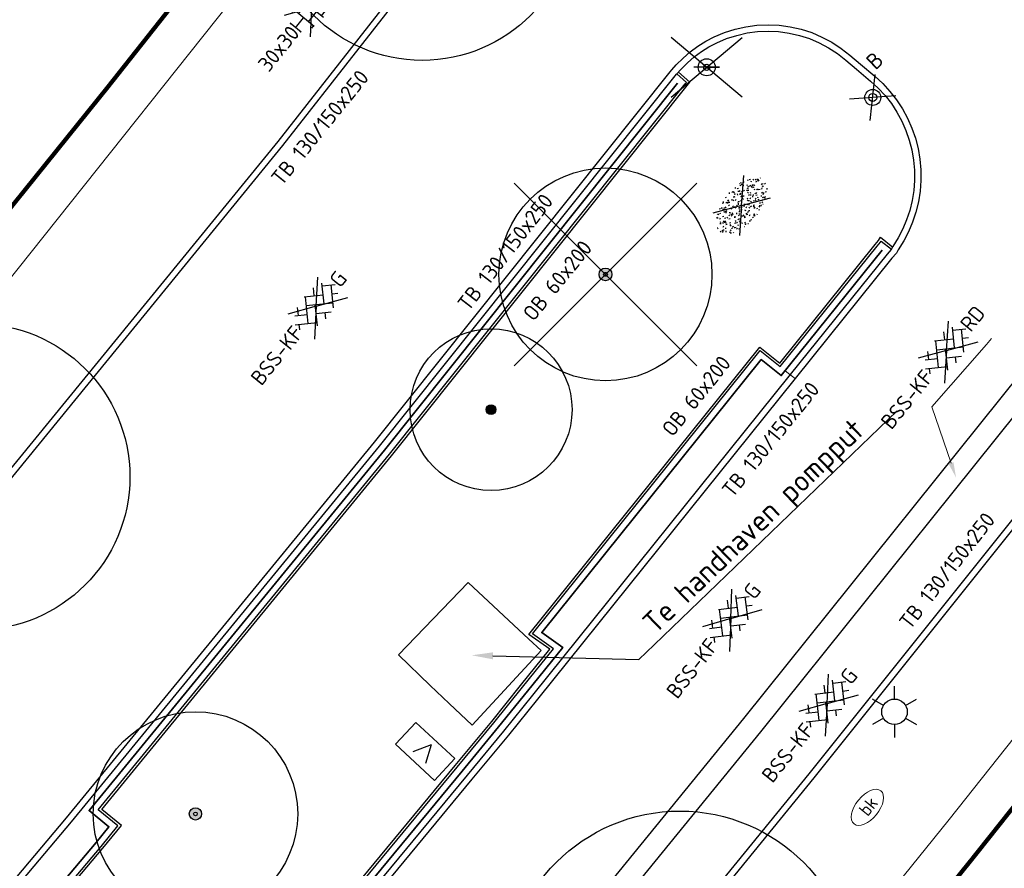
# Model space of a CAD drawing. Header units: metres. Extents: x 92877 to 94117, y 464509 to 465451.
# Tile 29 of 102: x 93152 to 93175, y 464943 to 464963. Entities that reach past the tile are written whole.
import ezdxf
from ezdxf import colors
from ezdxf.entities.mleader import LeaderData, LeaderLine
from ezdxf.enums import TextEntityAlignment as Align
from ezdxf.math import Vec2, Vec3

# ---------------------------------------------------------------- set-up
doc = ezdxf.new("R2010")
doc.units = ezdxf.units.M
doc.linetypes.add('IE-TERREINAFSCHEIDING', pattern=[10, 8, -2])
doc.linetypes.add('XX-PROJECTGRENS', pattern=[18, 12, -3, 0, -3])
doc.layers.get('0').update_dxf_attribs({"linetype": 'CONTINUOUS'})
for name, color, linetype, lineweight in [('B-WE-GR-BOOM-S', 90, 'CONTINUOUS', 25), ('B-WE-IE-TERREINAFSCHEIDING-G', 252, 'IE-TERREINAFSCHEIDING', 18), ('B-WE-KL-DATA_KAST-S', 252, 'CONTINUOUS', 25), ('B-WE-KL-ET_LS_OV_LICHTMAST-S', 252, 'CONTINUOUS', 25), ('B-WE-KL-WATER-S', 252, 'CONTINUOUS', 25), ('B-WE-RI-T25', 7, 'CONTINUOUS', 25), ('B-WE-VH-VERHARDING-GV', 252, 'CONTINUOUS', 18), ('N-WE-IE-MEUBILAIR_WEGMEUBILAIR_LICHTMAST-T25', 7, 'CONTINUOUS', 25), ('N-WE-KG-GRENS_PROJECT-G', 1, 'XX-PROJECTGRENS', 35), ('V-WE-GR-BOOM-S', 90, 'CONTINUOUS', 25), ('V-WE-GR-GRAS-S', 60, 'CONTINUOUS', 25), ('V-WE-IE-MEUBILAIR_WEGMEUBILAIR_PAAL-S', 7, 'CONTINUOUS', 25), ('V-WE-IE-MEUBILAIR_WEGMEUBILAIR_VERKEERSBORD-S', 7, 'CONTINUOUS', 25), ('V-WE-IE-TERREINAFSCHEIDING_KUNSTMATIG_HEKWERK-G', 20, 'IE-TERREINAFSCHEIDING-KUNSTMATIG-V', 35), ('V-WE-VH-KANTOPSLUITING-T18', 10, 'CONTINUOUS', 18), ('V-WE-VH-KANTOPSLUITING_OPSLUITBAND_60X200-G', 150, 'VH-OPSLUITBAND_60X200-V', 25), ('V-WE-VH-KANTOPSLUITING_TROTTOIRBAND_130 150-G', 210, 'VH-TROTTOIRBAND_130-150-V', 25), ('V-WE-VH-KANTOPSLUITING_VOORKANTBAND-G', 50, 'CONTINUOUS', 25), ('V-WE-VH-MATERIAALGRENS-G', 7, 'CONTINUOUS-V', 25), ('V-WE-VH-VERHARDING-T18', 10, 'CONTINUOUS', 18), ('V-WE-VH-VERHARDING_BETONSTRAATSTEEN-S', 252, 'CONTINUOUS', 25), ('V-WE-VH-VERHARDING_TEGEL-S', 252, 'CONTINUOUS', 25)]:
    doc.layers.add(name, color=color, linetype=linetype, lineweight=lineweight)
doc.styles.add('NLCS-ISO', font='NLCS-ISO.ttf')
doc.styles.add('NLCS-ISO-M100-T25', font='NLCS-ISO.ttf', dxfattribs={"height": 0.25})
doc.styles.add('NLCS-ISO-M200-T18', font='NLCS-ISO.ttf', dxfattribs={"height": 0.36})
doc.styles.add('NLCS-ISO-M200-T25', font='NLCS-ISO.ttf', dxfattribs={"height": 0.5})
doc.linetypes.add('CONTINUOUS-V', pattern='A,3.5,[24,NLCS.SHX,S=0.5,R=0,X=0,Y=0],3.5', length=7)
doc.linetypes.add('IE-TERREINAFSCHEIDING-KUNSTMATIG-V', pattern='A,2,[24,NLCS.SHX,S=0.6,R=0,X=-1,Y=0],2,[82,NLCS.SHX,S=0.75,R=90,X=0,Y=0],2,[24,NLCS.SHX,S=0.6,R=0,X=1,Y=0],2,-2', length=10)
doc.linetypes.add('VH-OPSLUITBAND_60X200-V', pattern='A,3,[24,NLCS.SHX,S=1,R=0,X=0,Y=0],3,-2,2,-2', length=12)
doc.linetypes.add('VH-TROTTOIRBAND_130-150-V', pattern='A,2.5,[24,NLCS.SHX,S=1,R=0,X=0,Y=0],2.5,-2,2,-2,2,-2', length=15)

# ---------------------------------------------------------------- blocks, each defined once
blk = doc.blocks.new('SKL-WATER_BRANDKRAAN_BRANDPUT-SO')
at = {"color": 0, "linetype": 'ByBlock', "lineweight": 18}
blk.add_ellipse((0, 0), major_axis=(2.5, 0), ratio=0.54, dxfattribs=at)
at = {"color": 0, "linetype": 'ByBlock', "lineweight": 18, "style": 'NLCS-ISO'}
blk.add_text('bk', height=1.5, dxfattribs=at).set_placement((0.16, 0), align=Align.MIDDLE_CENTER)
blk = doc.blocks.new('V-SVH-TEGEL_300X300_DUN_HALFST_KL-SO')
at = {"ltscale": 0.1}
for q in [(-2.73, 1.96), (2.73, 1.96), (-2.75, -1.98), (2.75, -1.98)]:
    blk.add_line((0, 0), q, dxfattribs=at)
for p, q in [((-1.84, 1.5), (-1.5, 1.5)), ((-1.5, -1.6), (-1.5, 1.6)), ((0, -1.78), (0, 1.78)), ((0, 1.5), (1.5, 1.5)), ((1.5, -1.6), (1.5, 1.6)), ((-3.08, 0.75), (-3, 0.75)), ((-3, -0.83), (-3, 0.83)), ((-3, 0), (-1.5, 0)), ((-1.5, 0.75), (0, 0.75)), ((0, 0), (1.5, 0)), ((1.5, 0.75), (3, 0.75)), ((3, -0.83), (3, 0.83)), ((3, 0), (3.39, 0)), ((-3.08, -0.75), (-3, -0.75)), ((-1.5, -0.75), (0, -0.75)), ((1.5, -0.75), (3, -0.75)), ((-1.84, -1.5), (-1.5, -1.5)), ((0, -1.5), (1.5, -1.5))]:
    blk.add_line(p, q)
at = {"style": 'NLCS-ISO'}
blk.add_attdef('FORMAAT', text='', height=1.8, dxfattribs=at).set_placement((-3.18, 0), align=Align.MIDDLE_RIGHT)
blk.add_attdef('KLEUR', text='', height=1.8, dxfattribs=at).set_placement((3.49, 0), align=Align.MIDDLE_LEFT)
at = {"style": 'NLCS-ISO', "flags": 1}
blk.add_attdef('FUNCTIE', text='', height=1.8, dxfattribs=at).set_placement((0.12, -3.58), align=Align.MIDDLE_CENTER)
blk = doc.blocks.new('V-SVH-BSS_KEIFORMAAT_KEPER_KL-SO')
for p, q in [((0, 0), (-2.8, 2.01)), ((-2.44, 1.25), (-1.41, 0.22)), ((-2.15, -0.53), (0.08, 1.7)), ((-2.15, 0.96), (-1.49, 1.62)), ((-0.02, 1.8), (1.56, 0.22)), ((0, 0), (2.8, 2.01)), ((0.82, 0.96), (1.48, 1.62)), ((0.82, -0.53), (2.54, 1.19)), ((-3.36, -0.25), (-2.89, 0.22)), ((-3.23, 0.55), (-1.41, -1.27)), ((-1.7, -1.56), (0.08, 0.22)), ((-0.67, 0.96), (1.56, -1.27)), ((1.14, -1.7), (3.05, 0.22)), ((2.3, 0.96), (3.39, -0.13)), ((0, 0), (-3.13, -2.25)), ((-0.67, -0.53), (0.58, -1.77)), ((0, 0), (3.13, -2.25)), ((2.3, -0.53), (2.8, -1.02)), ((-0.44, -1.78), (0.08, -1.27))]:
    blk.add_line(p, q)
at = {"style": 'NLCS-ISO'}
blk.add_attdef('FORMAAT', text='', height=1.8, dxfattribs=at).set_placement((-3.39, -0.02), align=Align.MIDDLE_RIGHT)
blk.add_attdef('KLEUR', text='', height=1.8, dxfattribs=at).set_placement((3.39, 0), align=Align.MIDDLE_LEFT)
at = {"style": 'NLCS-ISO', "flags": 1}
blk.add_attdef('FUNCTIE', text='', height=1.8, dxfattribs=at).set_placement((0.12, -3.58), align=Align.MIDDLE_CENTER)
blk = doc.blocks.new('V-SGR-GRAS_01-SO')
at = {"ltscale": 0.1}
for p, q in [((-1.448, 0.644), (-1.521, 0.664)), ((-1.469, 0.576), (-1.482, 0.65)), ((0, 0), (-1.427, 1.027)), ((-1.302, 0.761), (-1.324, 0.774)), ((-1.284, 0.684), (-1.278, 0.759)), ((-1.154, 0.647), (-1.207, 0.7)), ((-0.939, 0.84), (-1.004, 0.878)), ((-0.892, 0.812), (-0.817, 0.812)), ((-0.873, 0.655), (-0.886, 0.729)), ((-0.871, 0.625), (-0.799, 0.644)), ((-0.73, 0.647), (-0.783, 0.7)), ((-0.689, 0.607), (-0.682, 0.682)), ((-0.576, 0.919), (-0.64, 0.957)), ((-0.562, 0.919), (-0.509, 0.972)), ((-0.441, 0.553), (-0.506, 0.59)), ((-0.427, 0.785), (-0.499, 0.804)), ((-0.425, 0.706), (-0.36, 0.743)), ((-0.305, 0.647), (-0.358, 0.7)), ((-0.317, 0.812), (-0.242, 0.812)), ((-0.316, 0.774), (-0.244, 0.793)), ((-0.278, 0.735), (-0.291, 0.809)), ((-0.212, 0.998), (-0.269, 1.031)), ((-0.078, 0.632), (-0.143, 0.669)), ((-0.093, 0.53), (-0.087, 0.604)), ((0, 0), (1.427, 1.027)), ((0.128, 0.636), (0.056, 0.656)), ((0.119, 0.647), (0.066, 0.7)), ((0.073, 0.993), (0.138, 1.031)), ((0.286, 0.711), (0.221, 0.748)), ((0.239, 0.923), (0.312, 0.942)), ((0.258, 0.812), (0.333, 0.812)), ((0.317, 0.814), (0.304, 0.888)), ((0.322, 0.565), (0.375, 0.618)), ((0.543, 0.647), (0.49, 0.7)), ((0.594, 0.925), (0.522, 0.945)), ((0.554, 0.619), (0.626, 0.638)), ((0.649, 0.79), (0.584, 0.827)), ((0.833, 0.812), (0.908, 0.812)), ((0.912, 0.894), (0.907, 0.925)), ((0.967, 0.647), (0.914, 0.7)), ((0.927, 0.764), (0.992, 0.802)), ((1.012, 0.869), (0.947, 0.906)), ((1.15, 0.777), (1.077, 0.796)), ((1.109, 0.767), (1.182, 0.787)), ((1.392, 0.647), (1.339, 0.7)), ((1.51, 0.581), (1.445, 0.619)), ((-1.964, -0.07), (-1.977, 0.004)), ((-1.93, 0.188), (-1.925, 0.244)), ((-1.893, 0.237), (-1.921, 0.253)), ((-1.668, 0.023), (-1.595, 0.043)), ((-1.596, 0.241), (-1.649, 0.294)), ((-1.53, 0.316), (-1.595, 0.353)), ((-1.517, 0.187), (-1.442, 0.187)), ((-1.358, 0.206), (-1.431, 0.226)), ((-1.427, 0.476), (-1.354, 0.496)), ((0, 0), (-1.427, -1.027)), ((-1.421, 0.131), (-1.356, 0.168)), ((-1.369, 0.009), (-1.382, 0.083)), ((-1.375, 0.106), (-1.322, 0.159)), ((-1.334, 0.111), (-1.328, 0.186)), ((-1.167, 0.395), (-1.232, 0.432)), ((-1.172, 0.241), (-1.225, 0.294)), ((-1.112, 0.172), (-1.04, 0.192)), ((-1.032, 0.028), (-1.097, 0.066)), ((-0.968, 0.512), (-0.915, 0.565)), ((-0.893, 0.496), (-0.965, 0.515)), ((-0.942, 0.187), (-0.867, 0.187)), ((-0.923, 0.418), (-0.858, 0.456)), ((-0.803, 0.057), (-0.875, 0.077)), ((-0.804, 0.474), (-0.869, 0.511)), ((-0.747, 0.241), (-0.8, 0.294)), ((-0.773, 0.089), (-0.786, 0.163)), ((-0.739, 0.034), (-0.732, 0.109)), ((-0.669, 0.107), (-0.734, 0.145)), ((-0.557, 0.321), (-0.485, 0.34)), ((-0.337, 0.347), (-0.41, 0.366)), ((-0.323, 0.241), (-0.376, 0.294)), ((-0.306, 0.186), (-0.371, 0.224)), ((-0.367, 0.187), (-0.292, 0.187)), ((-0.243, 0.017), (-0.17, 0.036)), ((-0.178, 0.169), (-0.191, 0.242)), ((-0.143, -0.043), (-0.137, 0.032)), ((-0.085, 0.159), (-0.032, 0.212)), ((-0.069, 0.189), (-0.004, 0.227)), ((0.057, 0.265), (-0.008, 0.303)), ((-0.002, 0.47), (0.071, 0.489)), ((0, 0), (1.427, -1.027)), ((0.101, 0.241), (0.048, 0.294)), ((0.218, 0.198), (0.146, 0.217)), ((0.208, 0.187), (0.283, 0.187)), ((0.313, 0.166), (0.385, 0.185)), ((0.42, 0.344), (0.355, 0.382)), ((0.417, 0.248), (0.404, 0.322)), ((0.429, 0.477), (0.494, 0.514)), ((0.526, 0.241), (0.472, 0.294)), ((0.555, -0.022), (0.49, 0.015)), ((0.502, 0.452), (0.509, 0.527)), ((0.684, 0.487), (0.611, 0.507)), ((0.774, 0.049), (0.701, 0.069)), ((0.784, 0.423), (0.719, 0.461)), ((0.783, 0.187), (0.858, 0.187)), ((0.918, 0.057), (0.853, 0.094)), ((0.868, 0.315), (0.941, 0.334)), ((0.95, 0.241), (0.897, 0.294)), ((1.012, 0.328), (0.999, 0.402)), ((1.147, 0.502), (1.082, 0.54)), ((1.098, 0.375), (1.104, 0.45)), ((1.239, 0.338), (1.167, 0.358)), ((1.183, 0.011), (1.255, 0.03)), ((1.206, 0.212), (1.259, 0.265)), ((1.282, 0.136), (1.217, 0.173)), ((1.283, 0.248), (1.348, 0.286)), ((1.374, 0.241), (1.321, 0.294)), ((1.358, 0.187), (1.433, 0.187)), ((1.424, 0.463), (1.496, 0.483)), ((1.645, 0.215), (1.58, 0.252)), ((1.607, 0.407), (1.594, 0.481)), ((1.693, 0.298), (1.7, 0.373)), ((1.795, 0.19), (1.722, 0.209)), ((1.738, 0.159), (1.81, 0.179)), ((1.798, 0.241), (1.745, 0.294)), ((1.933, 0.187), (1.948, 0.187)), ((-1.918, -0.157), (-1.854, -0.119)), ((-1.824, -0.083), (-1.897, -0.064)), ((-1.759, -0.13), (-1.823, -0.092)), ((-1.782, -0.301), (-1.729, -0.248)), ((-1.624, -0.496), (-1.689, -0.459)), ((-1.631, -0.572), (-1.684, -0.519)), ((-1.613, -0.166), (-1.667, -0.113)), ((-1.567, -0.438), (-1.492, -0.438)), ((-1.395, -0.051), (-1.46, -0.013)), ((-1.385, -0.462), (-1.378, -0.387)), ((-1.353, -0.281), (-1.281, -0.261)), ((-1.269, -0.232), (-1.341, -0.212)), ((-1.261, -0.417), (-1.326, -0.38)), ((-1.269, -0.557), (-1.282, -0.483)), ((-1.207, -0.572), (-1.26, -0.519)), ((-1.189, -0.166), (-1.242, -0.113)), ((-1.065, -0.386), (-1, -0.348)), ((-1.039, -0.585), (-0.967, -0.565)), ((-0.992, -0.438), (-0.917, -0.438)), ((-0.897, -0.338), (-0.962, -0.301)), ((-0.783, -0.572), (-0.836, -0.519)), ((-0.765, -0.166), (-0.818, -0.113)), ((-0.798, -0.132), (-0.726, -0.112)), ((-0.789, -0.539), (-0.782, -0.464)), ((-0.713, -0.381), (-0.786, -0.361)), ((-0.674, -0.477), (-0.687, -0.403)), ((-0.534, -0.259), (-0.599, -0.222)), ((-0.567, -0.098), (-0.502, -0.061)), ((-0.491, -0.248), (-0.438, -0.195)), ((-0.484, -0.436), (-0.411, -0.416)), ((-0.417, -0.438), (-0.342, -0.438)), ((-0.358, -0.572), (-0.411, -0.519)), ((-0.341, -0.166), (-0.394, -0.113)), ((-0.248, -0.091), (-0.32, -0.072)), ((-0.171, -0.18), (-0.236, -0.143)), ((-0.158, -0.529), (-0.23, -0.51)), ((-0.211, -0.614), (-0.146, -0.577)), ((-0.193, -0.616), (-0.187, -0.541)), ((-0.036, -0.547), (-0.101, -0.509)), ((-0.078, -0.398), (-0.091, -0.324)), ((0.066, -0.572), (0.013, -0.519)), ((0.084, -0.166), (0.031, -0.113)), ((0.072, -0.287), (0.144, -0.268)), ((0.192, -0.101), (0.127, -0.064)), ((0.158, -0.438), (0.233, -0.438)), ((0.308, -0.24), (0.235, -0.221)), ((0.327, -0.468), (0.262, -0.43)), ((0.287, -0.327), (0.352, -0.289)), ((0.386, -0.591), (0.459, -0.572)), ((0.393, -0.601), (0.446, -0.548)), ((0.49, -0.572), (0.437, -0.519)), ((0.452, -0.12), (0.459, -0.046)), ((0.508, -0.166), (0.455, -0.113)), ((0.517, -0.318), (0.504, -0.244)), ((0.69, -0.389), (0.625, -0.351)), ((0.627, -0.138), (0.7, -0.119)), ((0.733, -0.438), (0.808, -0.438)), ((0.785, -0.039), (0.85, -0.002)), ((0.863, -0.389), (0.791, -0.37)), ((0.799, -0.195), (0.852, -0.142)), ((0.914, -0.572), (0.861, -0.519)), ((0.932, -0.166), (0.879, -0.113)), ((0.942, -0.442), (1.014, -0.423)), ((1.053, -0.31), (0.988, -0.272)), ((1.048, -0.198), (1.054, -0.123)), ((1.112, -0.239), (1.099, -0.165)), ((1.141, -0.556), (1.206, -0.518)), ((1.329, -0.1), (1.256, -0.08)), ((1.339, -0.572), (1.286, -0.519)), ((1.356, -0.166), (1.303, -0.113)), ((1.308, -0.438), (1.383, -0.438)), ((1.419, -0.538), (1.346, -0.518)), ((1.416, -0.231), (1.351, -0.193)), ((1.551, -0.597), (1.486, -0.56)), ((1.497, -0.293), (1.569, -0.274)), ((1.639, -0.268), (1.704, -0.231)), ((1.643, -0.275), (1.65, -0.2)), ((1.684, -0.547), (1.736, -0.495)), ((1.707, -0.159), (1.694, -0.085)), ((1.713, -0.522), (1.71, -0.519)), ((1.779, -0.152), (1.715, -0.114)), ((1.781, -0.166), (1.728, -0.113)), ((1.884, -0.248), (1.812, -0.229)), ((-1.535, -0.657), (-1.498, -0.636)), ((-1.179, -0.67), (-1.252, -0.651)), ((-1.126, -0.784), (-1.191, -0.746)), ((-0.898, -0.654), (-0.845, -0.601)), ((-0.836, -0.943), (-0.853, -0.926)), ((-0.763, -0.705), (-0.828, -0.667)), ((-0.725, -0.889), (-0.652, -0.869)), ((-0.709, -0.902), (-0.644, -0.864)), ((-0.624, -0.819), (-0.696, -0.799)), ((-0.582, -0.994), (-0.587, -0.97)), ((-0.399, -0.626), (-0.464, -0.588)), ((-0.376, -0.979), (-0.429, -0.926)), ((-0.265, -0.992), (-0.33, -0.955)), ((-0.169, -0.74), (-0.097, -0.72)), ((-0.068, -0.968), (-0.141, -0.948)), ((-0.014, -1.008), (0.039, -0.955)), ((0.048, -0.979), (-0.005, -0.926)), ((0.021, -0.964), (0.008, -0.89)), ((0.099, -0.913), (0.034, -0.876)), ((0.172, -1.037), (0.218, -1.024)), ((0.397, -0.678), (0.325, -0.659)), ((0.462, -0.834), (0.397, -0.797)), ((0.402, -0.693), (0.409, -0.618)), ((0.472, -0.979), (0.419, -0.926)), ((0.617, -0.884), (0.604, -0.81)), ((0.643, -0.843), (0.708, -0.806)), ((0.701, -0.895), (0.773, -0.876)), ((0.825, -0.755), (0.76, -0.718)), ((0.856, -0.938), (0.844, -0.926)), ((0.953, -0.827), (0.88, -0.808)), ((0.998, -0.77), (1.004, -0.696)), ((1.188, -0.676), (1.123, -0.639)), ((1.212, -0.805), (1.199, -0.731)), ((1.256, -0.746), (1.328, -0.727))]:
    blk.add_line(p, q, dxfattribs=at)
at = {"ltscale": 0.1, "style": 'NLCS-ISO'}
blk.add_attdef('TYPE', text='', height=0.5, dxfattribs=at).set_placement((3.471, -0.016), align=Align.MIDDLE_CENTER)
blk = doc.blocks.new('SKL-DATA_TERREINKAST-SO')
for q in [(-0.203, 0.2), (0.203, 0.2)]:
    blk.add_line((0, -0.209), q)
at = {"flags": 128}
blk.add_lwpolyline([(0.625, 0.35), (-0.625, 0.35), (-0.625, -0.35), (0.625, -0.35)], close=True, dxfattribs=at)
at = {"style": 'NLCS-ISO'}
blk.add_attdef('TYPE', text='', height=0.35, dxfattribs=at).set_placement((-0.034, 0.689), align=Align.MIDDLE_CENTER)
blk = doc.blocks.new('Verkeersbord')
at = {"color": 0}
for p, q in [((-0.836, -0.701), (0.836, 0.701)), ((0.836, -0.701), (-0.836, 0.701))]:
    blk.add_line(p, q, dxfattribs=at)
for p, q in [((0.3, 0), (-0.3, 0)), ((0, 0), (0.3, 0))]:
    blk.add_line(p, q)
for radius in [0.2, 0.0745]:
    blk.add_circle((0, 0), radius)
blk = doc.blocks.new('V-SIE-WEG_PAAL_BETON')
at = {"color": 0}
for p, q in [((-0.417, -0.35), (0.417, 0.35)), ((0.417, -0.35), (-0.417, 0.35))]:
    blk.add_line(p, q, dxfattribs=at)
for radius in [0.188, 0.0938]:
    blk.add_circle((0, 0), radius)
at = {"layer": 'N-WE-IE-MEUBILAIR_WEGMEUBILAIR_LICHTMAST-T25', "insert": (0.485, 0.78), "char_height": 0.375, "attachment_point": 1, "style": 'NLCS-ISO-M100-T25'}
blk.add_mtext_dynamic_manual_height_columns('B', width=0.39965, gutter_width=1.875, heights=[0], dxfattribs=at)
blk = doc.blocks.new('V-SGR-BOOM_01')
at = {"ltscale": 0.1}
h = blk.add_hatch(color=256, dxfattribs=at)
edge = h.paths.add_edge_path()
edge.add_arc((0, 0), 0.15, 0, 360)
at = {"lineweight": -3}
for p, q in [((-2.146, 2.146), (2.146, -2.146)), ((2.146, 2.146), (-2.146, -2.146))]:
    blk.add_line(p, q, dxfattribs=at)
for radius in [2.5, 0.045]:
    blk.add_circle((0, 0), radius)
at = {"ltscale": 0.1}
blk.add_circle((0, 0), 0.15, dxfattribs=at)
blk = doc.blocks.new('SGR-BOOM_01')
at = {"ltscale": 0.1}
h = blk.add_hatch(color=256, dxfattribs=at)
edge = h.paths.add_edge_path()
edge.add_arc((0, 0), 0.15, 0, 360)
for radius in [2.5, 0.045]:
    blk.add_circle((0, 0), radius)
blk.add_circle((0, 0), 0.15, dxfattribs=at)
blk = doc.blocks.new('Q_LICHTMAST')
for points in [[(0, 0.3), (0, 0.6)], [(-0.26, 0.15), (-0.52, 0.3)], [(0.26, 0.15), (0.52, 0.3)], [(-0.26, -0.15), (-0.52, -0.3)], [(0.26, -0.15), (0.52, -0.3)], [(0, -0.3), (0, -0.6)]]:
    blk.add_lwpolyline(points)
blk.add_circle((0, 0), 0.3)

msp = doc.modelspace()

# ---------------------------------------------------------------- linework, layer by layer
at = {"layer": 'B-WE-IE-TERREINAFSCHEIDING-G', "flags": 128}
for points in [[(93169.986, 464954.985), (93170.098, 464954.898), (93170.223, 464954.801)], [(93163.967, 464948.682), (93164.257, 464948.411), (93163.588, 464947.689)], [(93161.655, 464947.592), (93162.097, 464947.166), (93162.639, 464946.664)]]:
    msp.add_lwpolyline(points, dxfattribs=at)
at = {"layer": 'B-WE-VH-VERHARDING-GV'}
for p, q in [((93170.063, 464955.081), (93169.986, 464954.985)), ((93162.639, 464946.664), (93163.588, 464947.689))]:
    msp.add_line(p, q, dxfattribs=at)
at = {"layer": 'B-WE-VH-VERHARDING-GV', "flags": 128}
for points in [[(93161.903, 464969.928), (93161.692, 464969.665), (93158.514, 464965.612), (93151.334, 464956.582), (93149.761, 464954.68), (93142.627, 464946.011), (93139.361, 464942.272), (93135.68, 464938.114), (93134.059, 464936.343), (93128.998, 464930.761), (93127.618, 464928.992), (93118.924, 464920.19), (93112.841, 464913.945)], [(93136.256, 464902.183), (93140.34, 464906.73), (93144.52, 464910.83), (93150.36, 464917.03), (93156.32, 464923.642), (93159.569, 464927.493), (93161.169, 464929.35), (93165.677, 464934.478), (93169.745, 464939.371), (93173.838, 464944.441), (93177.869, 464949.524), (93180.435, 464953.14)], [(93163.967, 464948.682), (93162.547, 464950.012), (93160.908, 464948.313), (93161.655, 464947.592)]]:
    msp.add_lwpolyline(points, dxfattribs=at)
at = {"layer": 'N-WE-KG-GRENS_PROJECT-G', "const_width": 0.1, "flags": 128}
msp.add_lwpolyline([(93142.804, 465086.89), (93145.447, 465089.504), (93147.332, 465091.955), (93148.613, 465093.182), (93161.411, 465113.679), (93167.204, 465122.957), (93170.456, 465128.173), (93179.763, 465143.103), (93186.894, 465154.496), (93187.89, 465154.904), (93188.17, 465154.679), (93191.39, 465152.077), (93194.828, 465149.413), (93202.752, 465142.922), (93211.334, 465136.086), (93246.401, 465107.701), (93253.059, 465102.314), (93253.343, 465100.976), (93245.804, 465089.865), (93244.522, 465087.941), (93231.812, 465069.293), (93227.954, 465063.58), (93226.853, 465062.424), (93215.691, 465046.012), (93211.996, 465040.636), (93204.425, 465029.753), (93202.609, 465027.143), (93198.032, 465020.213), (93194.363, 465014.869), (93190.619, 465009.505), (93189.819, 465008.221), (93185.531, 465002.305), (93181.433, 464996.691), (93178.696, 464993.153), (93172.103, 464984.564), (93163.085, 464972.835), (93161.131, 464970.564), (93154.083, 464961.647), (93148.985, 464955.311), (93145.469, 464951.039), (93138.605, 464942.927), (93131.702, 464935.14), (93128.236, 464931.41), (93126.865, 464929.653), (93122.062, 464924.79), (93112.82, 464915.353), (93112.694, 464915.474), (93110.007, 464912.809), (93108.158, 464914.641), (93097.954, 464904.418), (93099.616, 464902.379), (93097.346, 464900.004), (93095.105, 464898.042), (93093.141, 464896.427), (93087.358, 464891.835), (93084.647, 464889.561), (93079.687, 464885.222), (93073.559, 464880.645), (93064.795, 464874.789), (93057.662, 464870.165), (93057.255, 464870.007), (93057.168, 464870.002), (93056.607, 464870.091), (93053.277, 464868.411), (93060.039, 464854.372), (93062.426, 464849.152), (93065.249, 464843.338), (93068.532, 464844.778), (93069.154, 464846.147), (93077.316, 464850.716), (93083.11, 464853.91), (93083.112, 464853.905), (93087.983, 464856.618), (93087.623, 464857.315), (93087.914, 464857.845), (93094.137, 464862.208), (93094.032, 464862.502), (93094.431, 464862.805), (93094.609, 464862.539), (93096.966, 464864.191), (93097.445, 464863.691), (93100.286, 464866.409), (93107.265, 464873.112), (93113.757, 464878.765), (93119.027, 464883.354), (93126.19, 464890.319), (93126.053, 464890.447), (93129.224, 464893.588), (93132.754, 464897.33), (93136.979, 464901.466), (93141.064, 464906.039), (93145.123, 464910.02), (93146.946, 464911.937), (93151.571, 464916.872), (93154.026, 464919.546), (93161.923, 464928.693), (93166.437, 464933.828), (93170.519, 464938.737), (93174.372, 464943.51), (93176.337, 464945.983), (93178.669, 464948.924), (93181.236, 464952.541), (93184.321, 464956.452), (93185.617, 464958.052), (93188.572, 464961.84), (93195.315, 464970.699), (93197.093, 464969.277), (93199.637, 464972.465), (93198.95, 464972.958), (93202.951, 464977.949), (93202.249, 464978.521), (93202.364, 464978.666), (93202.234, 464979.72), (93202.711, 464980.328), (93203.771, 464980.458), (93206.283, 464983.648), (93206.153, 464984.709), (93206.628, 464985.314), (93207.678, 464985.434), (93209.477, 464987.722), (93211.5, 464990.295), (93211.38, 464991.345), (93211.858, 464991.954), (93212.908, 464992.074), (93215.413, 464995.259), (93215.283, 464996.319), (93215.758, 464996.923), (93216.817, 464997.043), (93217.976, 464998.513), (93217.195, 464999.188), (93221.285, 465004.117), (93220.562, 465004.619), (93224.498, 465009.504), (93223.744, 465010.107), (93228.745, 465016.379), (93228.548, 465017.661), (93229.799, 465019.138), (93230.171, 465019.204), (93232.859, 465016.92), (93240.879, 465028.723), (93247.237, 465037.466), (93243.345, 465039.426), (93245.385, 465042.407), (93267.791, 465074.762), (93271.654, 465080.832), (93274.315, 465084.653), (93274.677, 465085.271), (93280.631, 465092.992), (93283.915, 465097.533), (93293.238, 465109.1), (93296.471, 465112.853), (93305.145, 465123.792), (93308.461, 465126.639), (93309.398, 465127), (93310.34, 465127.104), (93311.021, 465127.029), (93311.569, 465126.572), (93314.325, 465123.425), (93311.446, 465121.218), (93317.763, 465113.435), (93320.742, 465115.844), (93321.734, 465114.618), (93318.743, 465112.198), (93332.363, 465095.383), (93335.324, 465097.784), (93336.313, 465096.566), (93333.394, 465094.197), (93346.863, 465077.572), (93349.745, 465079.914), (93350.754, 465078.674), (93347.845, 465076.305), (93354.176, 465068.5), (93362.85, 465075.591), (93361.376, 465077.286), (93365.219, 465080.332), (93350.596, 465098.232), (93346.729, 465095.077), (93346.089, 465095.987), (93350.715, 465099.775, 0.50922), (93350.922, 465101.967), (93324.402, 465134.651), (93320.907, 465131.811), (93318.885, 465134.322, -0.098106), (93317.859, 465136.546), (93317.809, 465136.827), (93329.287, 465148.479), (93335.156, 465154.254), (93344.697, 465163.309, -0.349567), (93347.493, 465163.354), (93347.813, 465163.049), (93349.127, 465161.413), (93346.391, 465159.229), (93348.191, 465157.343), (93348.243, 465157.384), (93353.341, 465151.084), (93356.361, 465153.524), (93357.294, 465152.369), (93354.273, 465149.929), (93367.901, 465133.094), (93370.919, 465135.533), (93371.856, 465134.369), (93368.844, 465131.928), (93379.841, 465118.334), (93382.859, 465120.772), (93383.785, 465119.621), (93380.762, 465117.178), (93384.644, 465112.392), (93390.968, 465117.536), (93393.698, 465119.744), (93389.575, 465124.751), (93393.126, 465127.653), (93381.652, 465141.958), (93378.045, 465139.012), (93374.932, 465142.847), (93384.724, 465150.628, 0.393005), (93384.971, 465152.673), (93376.322, 465163.131, 0.393551), (93374.278, 465163.377), (93369.858, 465159.798), (93359.893, 465172.144), (93359.196, 465171.59), (93356.894, 465174.416), (93366.327, 465182.365), (93383.74, 465196.71, -0.309181), (93386.819, 465196.235), (93386.977, 465196.072), (93387.797, 465195.067), (93385.13, 465192.859), (93391.412, 465185.104), (93394.43, 465187.543), (93395.435, 465186.298), (93392.425, 465183.858), (93405.872, 465167.212), (93408.891, 465169.662), (93409.895, 465168.418), (93406.884, 465165.977), (93415.682, 465155.114), (93422.305, 465160.477), (93419.312, 465164.504), (93427.805, 465171.459), (93432.936, 465175.602, 0.389945), (93433.117, 465177.605), (93406.306, 465210.598, 0.403895), (93404.272, 465210.792), (93395.071, 465203.259, -0.04985), (93394.529, 465205.075), (93406.003, 465214.474), (93406.153, 465214.258), (93408.855, 465216.515), (93413.243, 465220.126), (93424.061, 465228.978), (93433.335, 465236.564), (93456.901, 465255.803), (93462.358, 465260.256), (93474.24, 465257.384), (93487.491, 465268.365), (93481.957, 465274.413), (93477.953, 465270.75), (93460.622, 465275.164), (93454.054, 465277.377), (93450.532, 465272.851), (93448.516, 465271.205), (93400.455, 465231.959), (93399.011, 465233.652), (93395.691, 465230.975), (93395.475, 465231.241), (93389.321, 465226.059), (93372.983, 465212.672), (93260.058, 465121.022), (93254.212, 465128.327), (93255.485, 465129.359), (93251.172, 465134.67), (93250.976, 465134.513), (93249.73, 465136.066), (93249.925, 465136.222), (93245.512, 465141.593), (93245.414, 465141.489), (93215.797, 465178.086), (93224.817, 465185.374), (93221.615, 465189.311), (93221.504, 465189.439), (93221.504, 465189.484), (93221.582, 465189.664), (93258.555, 465216.278), (93287.858, 465237.306), (93316.719, 465257.815), (93323.665, 465262.74), (93325.266, 465260.773), (93334.631, 465268.404), (93348.967, 465280.041), (93353.283, 465283.494), (93353.525, 465283.192), (93373.219, 465297.094), (93403.844, 465318.948), (93403.686, 465319.158), (93405.483, 465320.403), (93410.351, 465324.912), (93402.835, 465333.569), (93398.335, 465338.895), (93392.573, 465334.08), (93389.104, 465331.474), (93348.447, 465302.964), (93320.1, 465282.787), (93289.014, 465260.48), (93254.82, 465235.917), (93226.588, 465215.717), (93213.129, 465205.995), (93182.769, 465181.222), (93183.254, 465180.57), (93182.292, 465179.905), (93183.685, 465178.016), (93174.631, 465171.467), (93173.396, 465173.195), (93172.303, 465172.388), (93168.471, 465170.193), (93170.119, 465168.084), (93171.264, 465166.905), (93171.887, 465165.92), (93172.046, 465165.485), (93172.061, 465164.02), (93171.791, 465162.221), (93171.603, 465161.889), (93167.902, 465156.013), (93164.39, 465150.403), (93160.435, 465144.058), (93158.382, 465140.726), (93156.607, 465137.917), (93154.807, 465135.049), (93153.786, 465134.188), (93154.016, 465133.775), (93153.338, 465133.133), (93153.16, 465132.506), (93153.134, 465132.463), (93152.077, 465130.671), (93150.973, 465128.906), (93147.775, 465123.769), (93144.058, 465117.809), (93140.544, 465112.153), (93139.017, 465109.781), (93136.381, 465105.485), (93134.48, 465102.415), (93134.183, 465101.965), (93133.958, 465101.735), (93130.915, 465098.93), (93126.03, 465094.455), (93121.818, 465090.575), (93117.904, 465086.833), (93113.47, 465082.448), (93112.834, 465082.495), (93109.779, 465079.439), (93106.782, 465076.441), (93106.819, 465075.801), (93105.522, 465074.513), (93100.162, 465069.076), (93097.993, 465066.793), (93094.572, 465063.113), (93089.135, 465057.106), (93083.693, 465051.015), (93080.417, 465047.335), (93077.017, 465043.497), (93073.934, 465040.014), (93073.472, 465039.534), (93072.001, 465037.863), (93071.812, 465037.638), (93069.705, 465035.225), (93068.078, 465033.424), (93064.121, 465029.238), (93059.891, 465024.784), (93054.546, 465019.348), (93051.829, 465016.783), (93042.954, 465008.588), (93039.428, 465005.328), (93039.04, 465005.881), (93035.768, 465003.501), (93034.642, 465002.582), (93035.282, 465001.847), (93028.269, 464995.871), (93027.63, 464996.626), (93025.853, 464995.108), (93024.898, 464994.489), (93025.348, 464993.801), (93025.385, 464993.139), (93023.546, 464991.657), (93020.74, 464989.867), (93009.831, 464980.839), (93002.614, 464974.822), (93001.219, 464974.424), (92997.627, 464972.314), (93000.275, 464968.182), (93003.222, 464963.818), (93004.539, 464962.472), (93005.558, 464961.008), (93007.714, 464956.785), (93011.389, 464958.36), (93011.758, 464959.803), (93016.761, 464964.005), (93022.798, 464969.066), (93023.124, 464969.069), (93023.859, 464969.958), (93031.994, 464976.787), (93034.007, 464978.44), (93039.335, 464982.95), (93042.149, 464985.327), (93043.343, 464986.286), (93048.652, 464990.9), (93051.638, 464993.482), (93054.319, 464995.599), (93054.16, 464995.728), (93056.817, 464998.088), (93056.95, 464998.249), (93057.025, 464998.223), (93061.752, 465002.708), (93069.172, 465009.817), (93070.327, 465011.305), (93072.947, 465014.003), (93077.454, 465018.647), (93081.951, 465023.517), (93086.147, 465028.149), (93090.291, 465032.813), (93095.645, 465038.867), (93100.706, 465044.522), (93107.652, 465052.218), (93109.08, 465053.733), (93109.476, 465054.154), (93112.165, 465057.006), (93113.936, 465058.77), (93117.521, 465062.601), (93121.643, 465066.775), (93123.547, 465068.699), (93128.69, 465073.617), (93128.797, 465073.72), (93131.858, 465076.592), (93136.523, 465080.981), (93138.359, 465082.708)], format="xyb", close=True, dxfattribs=at)
at = {"layer": 'V-WE-IE-TERREINAFSCHEIDING_KUNSTMATIG_HEKWERK-G', "flags": 128}
for points in [[(93119.585, 464907.55), (93120.363, 464908.337), (93125.582, 464913.615), (93130.71, 464918.8), (93138.835, 464927.552), (93142.181, 464931.306), (93146.44, 464936.085), (93147.334, 464937.147), (93147.782, 464936.748), (93147.801, 464936.769), (93153.811, 464943.907), (93154.111, 464944.273), (93153.648, 464944.654), (93160.579, 464953.119), (93167.461, 464961.744)], [(93123.621, 464902.839), (93124.443, 464903.669), (93134.869, 464914.203), (93137.145, 464916.632), (93136.707, 464917.043), (93143.37, 464924.154), (93143.818, 464923.754), (93145.144, 464925.17), (93154.311, 464935.785), (93162.405, 464945.579), (93163.262, 464946.618), (93163.941, 464947.462), (93164.765, 464948.487), (93164.274, 464948.834), (93169.428, 464955.248), (93169.895, 464954.872), (93172.264, 464957.82), (93172.266, 464957.822)]]:
    msp.add_lwpolyline(points, dxfattribs=at)
at = {"layer": 'V-WE-VH-KANTOPSLUITING_OPSLUITBAND_60X200-G', "flags": 128}
for points in [[(93119.331, 464907.506), (93119.587, 464907.253), (93120.513, 464908.189), (93125.732, 464913.467), (93130.861, 464918.655), (93138.99, 464927.411), (93142.338, 464931.167), (93146.599, 464935.947), (93147.355, 464936.846), (93147.804, 464936.448), (93147.961, 464936.634), (93153.973, 464943.773), (93154.406, 464944.302), (93153.943, 464944.683), (93160.743, 464952.987), (93167.684, 464961.686), (93167.752, 464961.768), (93167.482, 464962.004)], [(93123.57, 464902.584), (93123.327, 464902.849), (93123.455, 464902.97), (93124.294, 464903.817), (93134.718, 464914.349), (93136.848, 464916.623), (93136.41, 464917.034), (93143.269, 464924.353), (93143.357, 464924.447), (93143.805, 464924.047), (93144.988, 464925.31), (93154.15, 464935.92), (93162.243, 464945.713), (93163.1, 464946.75), (93163.777, 464947.593), (93164.462, 464948.445), (93163.971, 464948.792), (93169.395, 464955.543), (93169.863, 464955.167), (93172.103, 464957.954), (93172.179, 464958.043), (93172.223, 464958.122), (93172.518, 464957.891)]]:
    msp.add_lwpolyline(points, dxfattribs=at)
at = {"layer": 'V-WE-VH-KANTOPSLUITING_TROTTOIRBAND_130 150-G', "flags": 128}
for points in [[(93240.061, 465029.298), (93239.975, 465029.172), (93238.334, 465029.88), (93236.833, 465029.958), (93234.337, 465029.802), (93232.464, 465029.389), (93229.946, 465028.834), (93229.801, 465028.801), (93227.252, 465025.063), (93227.781, 465022.578), (93223.748, 465016.756), (93220.82, 465012.531), (93219.326, 465010.372), (93213.208, 465001.369), (93207.095, 464992.521), (93200.735, 464983.867), (93198.854, 464981.31), (93190.57, 464970.518), (93190.135, 464969.966), (93188.51, 464967.907), (93187.357, 464966.446), (93182.907, 464960.807), (93178.219, 464954.887), (93175.078, 464950.944), (93170.661, 464945.424), (93162.826, 464935.802), (93156.699, 464928.501), (93155.388, 464926.98), (93154.324, 464925.747), (93153.328, 464924.593), (93149.729, 464920.536), (93142.332, 464912.506), (93139.797, 464909.9), (93139.034, 464909.115), (93136.137, 464906.139), (93130.366, 464900.275), (93127.872, 464900.314), (93124.56, 464896.927), (93115.346, 464887.862), (93115.367, 464885.333), (93114.259, 464884.307), (93113.225, 464883.349), (93110.649, 464880.962), (93104.635, 464875.739), (93102.821, 464874.229), (93101.738, 464873.328), (93097.562, 464869.854), (93097.282, 464869.62), (93094.984, 464867.856), (93091.695, 464865.33), (93091.3, 464865.066), (93090.895, 464864.82), (93090.48, 464864.594), (93090.055, 464864.386), (93089.621, 464864.197), (93089.177, 464864.029), (93088.729, 464863.881), (93088.667, 464863.862), (93088.607, 464863.845), (93088.546, 464863.827), (93088.485, 464863.81), (93088.43, 464863.795), (93088.258, 464863.736), (93088.089, 464863.67), (93087.922, 464863.597), (93087.76, 464863.517), (93087.619, 464863.438), (93080.568, 464859.564), (93073.627, 464855.742), (93067.108, 464852.217), (93064.883, 464851.013), (93064.688, 464850.869), (93064.52, 464850.739), (93064.371, 464850.595), (93064.238, 464850.437), (93064.124, 464850.265), (93064.029, 464850.082), (93063.954, 464849.89), (93063.899, 464849.69), (93063.866, 464849.486), (93063.855, 464849.28), (93063.867, 464849.074), (93063.901, 464848.87), (93063.955, 464848.671), (93064.034, 464848.471), (93063.895, 464848.416)], [(93163.14, 464968.294), (93163.031, 464968.19), (93163.148, 464968.093), (93163.229, 464968.002), (93163.298, 464967.899), (93163.351, 464967.788), (93163.386, 464967.67), (93163.405, 464967.548), (93163.406, 464967.425), (93163.389, 464967.304), (93163.354, 464967.185), (93163.303, 464967.073), (93163.23, 464966.961), (93163.131, 464966.834), (93162.842, 464966.464), (93161.657, 464964.949), (93158.074, 464960.369), (93151.63, 464952.468), (93150.799, 464951.45), (93148.482, 464948.609), (93146.099, 464945.688), (93144.933, 464944.353), (93138.01, 464936.425), (93136.341, 464934.565), (93135.236, 464933.333), (93132.841, 464930.662), (93132.301, 464930.089), (93129.781, 464927.414), (93125.186, 464922.534), (93116.867, 464914.101), (93115.739, 464912.921), (93115.565, 464912.747), (93114.901, 464912.099), (93114.484, 464911.693), (93113.967, 464911.189), (93112.101, 464909.327), (93111.275, 464908.503), (93110.793, 464908.021), (93106.519, 464903.757), (93104.526, 464901.767), (93103.48, 464900.724), (93103.426, 464900.671), (93100.865, 464898.156), (93099.939, 464897.342), (93097.734, 464895.34), (93095.048, 464892.9), (93093.61, 464891.594), (93091.323, 464889.655), (93088.267, 464887.065), (93084.568, 464884.141), (93080.184, 464880.734), (93079.873, 464880.495), (93079.572, 464880.237), (93079.286, 464879.964), (93079.013, 464879.676), (93078.756, 464879.374), (93078.515, 464879.06), (93078.292, 464878.734), (93078.085, 464878.395), (93077.897, 464878.048), (93077.79, 464877.829), (93077.69, 464877.606), (93077.598, 464877.382), (93077.514, 464877.159), (93077.423, 464876.933), (93077.369, 464876.799), (93077.304, 464876.684), (93077.224, 464876.578), (93077.13, 464876.485), (93077.017, 464876.4), (93070.033, 464871.43), (93064.29, 464867.358), (93060.597, 464864.755), (93059.229, 464863.79), (93059.043, 464863.648), (93058.877, 464863.563), (93058.698, 464863.495), (93058.511, 464863.447), (93058.321, 464863.419), (93058.129, 464863.411), (93057.937, 464863.425), (93057.747, 464863.459), (93057.563, 464863.513), (93057.385, 464863.586), (93057.216, 464863.68), (93057.058, 464863.789), (93056.914, 464863.916), (93056.784, 464864.057), (93056.665, 464864.218), (93056.546, 464864.127)]]:
    msp.add_lwpolyline(points, dxfattribs=at)
msp.add_lwpolyline([(93119.373, 464907.549), (93120.257, 464908.443), (93125.476, 464913.72), (93130.601, 464918.904), (93138.724, 464927.653), (93142.069, 464931.406), (93146.326, 464936.183), (93147.227, 464937.252), (93153.234, 464944.386), (93153.626, 464944.864), (93160.463, 464953.214), (93167.405, 464961.914), (93167.44, 464961.956), (93167.543, 464962.075), (93167.692, 464962.223), (93167.851, 464962.361), (93168.021, 464962.485), (93168.2, 464962.596), (93168.385, 464962.693), (93168.614, 464962.79), (93168.851, 464962.866), (93169.093, 464962.921), (93169.339, 464962.954), (93169.587, 464962.965), (93169.835, 464962.954), (93170.081, 464962.92), (93170.323, 464962.865), (93170.559, 464962.789), (93170.788, 464962.692), (93171.007, 464962.575), (93171.215, 464962.438), (93171.413, 464962.282), (93171.661, 464962.072), (93171.994, 464961.792), (93172.172, 464961.628), (93172.333, 464961.451), (93172.481, 464961.262), (93172.612, 464961.062), (93172.726, 464960.851), (93172.822, 464960.632), (93172.901, 464960.405), (93172.961, 464960.174), (93173.001, 464959.937), (93173.022, 464959.699), (93173.024, 464959.459), (93173.006, 464959.219), (93172.969, 464958.983), (93172.914, 464958.755), (93172.84, 464958.533), (93172.749, 464958.317), (93172.642, 464958.109), (93172.513, 464957.902), (93172.476, 464957.836), (93172.38, 464957.724), (93170.106, 464954.895), (93164.058, 464947.368), (93163.379, 464946.523), (93162.52, 464945.484), (93154.425, 464935.688), (93145.255, 464925.069), (93143.97, 464923.697), (93137.152, 464916.421), (93134.977, 464914.099), (93124.549, 464903.564), (93123.707, 464902.712), (93123.617, 464902.627), (93123.508, 464902.525), (93123.296, 464902.356), (93123.072, 464902.206), (93122.836, 464902.074), (93122.589, 464901.963), (93122.335, 464901.873), (93122.073, 464901.805), (93121.807, 464901.758), (93121.538, 464901.734), (93121.267, 464901.732), (93120.998, 464901.752), (93120.731, 464901.795), (93120.469, 464901.86), (93120.213, 464901.946), (93119.965, 464902.054), (93119.726, 464902.181), (93119.5, 464902.328), (93119.286, 464902.494), (93119.087, 464902.676), (93118.903, 464902.875), (93118.737, 464903.088), (93118.589, 464903.314), (93118.461, 464903.552), (93118.352, 464903.8), (93118.264, 464904.055), (93118.198, 464904.317), (93118.154, 464904.583), (93118.133, 464904.853), (93118.133, 464905.123), (93118.157, 464905.392), (93118.202, 464905.659), (93118.27, 464905.92), (93118.359, 464906.176), (93118.468, 464906.422), (93118.599, 464906.659), (93118.748, 464906.885), (93118.915, 464907.097), (93119.099, 464907.294), (93119.308, 464907.483)], close=True, dxfattribs=at)
at = {"layer": 'V-WE-VH-KANTOPSLUITING_VOORKANTBAND-G', "flags": 128}
for points in [[(93187.239, 464966.539), (93182.789, 464960.9), (93178.102, 464954.98), (93174.961, 464951.038), (93170.544, 464945.518), (93162.71, 464935.898), (93156.585, 464928.598), (93155.274, 464927.078), (93154.21, 464925.845), (93153.215, 464924.692), (93149.618, 464920.637), (93142.223, 464912.609), (93139.689, 464910.005), (93138.926, 464909.22), (93136.03, 464906.244), (93130.304, 464900.426), (93127.81, 464900.465), (93124.454, 464897.033), (93115.196, 464887.924)], [(93161.775, 464964.857), (93158.191, 464960.275), (93151.746, 464952.373), (93150.915, 464951.355), (93148.598, 464948.514), (93146.214, 464945.591), (93145.046, 464944.254), (93138.122, 464936.326), (93136.453, 464934.465), (93135.348, 464933.233), (93132.951, 464930.561), (93132.41, 464929.986), (93129.89, 464927.311), (93125.294, 464922.43), (93116.975, 464913.996)], [(93147.112, 464937.349), (93153.119, 464944.482), (93153.51, 464944.959), (93160.346, 464953.308), (93167.289, 464962.009), (93167.326, 464962.053), (93167.433, 464962.177), (93167.59, 464962.333), (93167.758, 464962.478), (93167.937, 464962.609), (93168.125, 464962.726), (93168.321, 464962.829), (93168.562, 464962.931), (93168.811, 464963.011), (93169.066, 464963.069), (93169.326, 464963.104), (93169.587, 464963.115), (93169.849, 464963.104), (93170.108, 464963.068), (93170.363, 464963.01), (93170.612, 464962.93), (93170.853, 464962.827), (93171.084, 464962.704), (93171.303, 464962.56), (93171.508, 464962.398), (93171.758, 464962.187), (93172.093, 464961.905), (93172.278, 464961.734), (93172.448, 464961.548), (93172.603, 464961.349), (93172.741, 464961.139), (93172.861, 464960.917), (93172.962, 464960.687), (93173.045, 464960.449), (93173.108, 464960.205), (93173.15, 464959.956), (93173.172, 464959.706), (93173.174, 464959.454), (93173.155, 464959.202), (93173.116, 464958.954), (93173.058, 464958.714), (93172.981, 464958.48), (93172.885, 464958.253), (93172.772, 464958.035), (93172.642, 464957.826), (93172.6, 464957.75), (93172.495, 464957.628), (93170.223, 464954.801), (93164.175, 464947.274), (93163.495, 464946.428), (93162.636, 464945.388), (93154.54, 464935.591)], [(93119.373, 464907.549), (93119.586, 464907.338), (93120.47, 464908.232), (93125.689, 464913.51), (93130.818, 464918.697), (93138.946, 464927.451), (93142.293, 464931.207), (93146.553, 464935.986), (93147.349, 464936.932), (93147.798, 464936.534), (93147.915, 464936.673), (93153.927, 464943.811), (93154.322, 464944.293), (93153.859, 464944.675), (93160.696, 464953.025), (93167.637, 464961.724), (93167.669, 464961.761), (93167.443, 464961.959)], [(93123.614, 464902.624), (93123.411, 464902.846), (93123.497, 464902.927), (93124.336, 464903.775), (93134.761, 464914.307), (93136.933, 464916.626), (93136.495, 464917.036), (93143.313, 464924.312), (93143.361, 464924.363), (93143.808, 464923.963), (93145.032, 464925.27), (93154.196, 464935.881), (93162.289, 464945.675), (93163.146, 464946.712), (93163.824, 464947.556), (93164.548, 464948.457), (93164.057, 464948.804), (93169.405, 464955.459), (93169.872, 464955.083), (93172.149, 464957.916), (93172.229, 464958.008), (93172.241, 464958.031), (93172.481, 464957.844)]]:
    msp.add_lwpolyline(points, dxfattribs=at)
at = {"layer": 'V-WE-VH-MATERIAALGRENS-G', "flags": 128}
msp.add_lwpolyline([(93176.942, 464955.904), (93169.409, 464946.506), (93161.9, 464937.283), (93155.454, 464929.599), (93155.079, 464929.93), (93161.515, 464937.602), (93169.02, 464946.82), (93176.551, 464956.216)], close=True, dxfattribs=at)

# ---------------------------------------------------------------- block references
at = {"layer": 'B-WE-GR-BOOM-S'}
for p, xscale, yscale, rotation in [((93161.465, 464965.878), 1.44, 1.44, 141), ((93151.004, 464952.495), 1.44, 1.44, 141), ((93163.084, 464954.073), 0.7600000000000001, 0.7600000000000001, 50.99999999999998), ((93156.144, 464944.576), 0.96, 0.96, 141), ((93167.517, 464940.542), 1.64, 1.64, 50.99999999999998)]:
    msp.add_blockref('SGR-BOOM_01', p, dxfattribs=dict(at, xscale=xscale, yscale=yscale, rotation=rotation))
at = {"layer": 'B-WE-KL-DATA_KAST-S', "rotation": 137}
msp.add_blockref('SKL-DATA_TERREINKAST-SO', (93161.535, 464946.044), dxfattribs=at)
at = {"layer": 'B-WE-KL-ET_LS_OV_LICHTMAST-S', "rotation": 120}
msp.add_blockref('Q_LICHTMAST', (93172.555, 464946.974), dxfattribs=at)
at = {"layer": 'B-WE-KL-WATER-S', "xscale": 0.2, "yscale": 0.2, "zscale": 0.2, "rotation": 50.99999999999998}
msp.add_blockref('SKL-WATER_BRANDKRAAN_BRANDPUT-SO', (93171.92, 464944.73), dxfattribs=at)
at = {"layer": 'V-WE-GR-BOOM-S'}
msp.add_blockref('V-SGR-BOOM_01', (93165.77, 464957.25), dxfattribs=at)
at = {"layer": 'V-WE-GR-GRAS-S', "xscale": 0.4, "yscale": 0.4, "zscale": 0.4, "rotation": 50.31776076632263}
msp.add_blockref('V-SGR-GRAS_01-SO', (93168.967, 464958.868), dxfattribs=at)
at = {"layer": 'V-WE-IE-MEUBILAIR_WEGMEUBILAIR_PAAL-S', "rotation": 43.99999999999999}
msp.add_blockref('V-SIE-WEG_PAAL_BETON', (93172.044, 464961.406), dxfattribs=at)
at = {"layer": 'V-WE-IE-MEUBILAIR_WEGMEUBILAIR_VERKEERSBORD-S'}
msp.add_blockref('Verkeersbord', (93168.146, 464962.115), dxfattribs=at)
at = {"layer": 'V-WE-VH-VERHARDING_BETONSTRAATSTEEN-S', "xscale": 0.2000000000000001, "yscale": 0.2000000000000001, "zscale": 0.2000000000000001}
for p, rotation, values in [((93158.979, 464956.5), 51.11119381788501, {'FORMAAT': 'BSS-KF', 'KLEUR': 'G'}), ((93173.779, 464955.463), 50.85166355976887, {'FORMAAT': 'BSS-KF', 'KLEUR': 'RD'}), ((93168.709, 464949.163), 52.09628346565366, {'FORMAAT': 'BSS-KF', 'KLEUR': 'G'}), ((93170.971, 464947.17), 51.26365146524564, {'FORMAAT': 'BSS-KF', 'KLEUR': 'G'})]:
    msp.add_blockref('V-SVH-BSS_KEIFORMAAT_KEPER_KL-SO', p, dxfattribs=dict(at, rotation=rotation)).add_auto_attribs(values)
at = {"layer": 'V-WE-VH-VERHARDING_TEGEL-S', "xscale": 0.2, "yscale": 0.2, "zscale": 0.2, "rotation": 51.00310510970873}
msp.add_blockref('V-SVH-TEGEL_300X300_DUN_HALFST_KL-SO', (93158.872, 464963.511), dxfattribs=at).add_auto_attribs({'FORMAAT': '30x30', 'KLEUR': 'G'})

# ---------------------------------------------------------------- texts
at = {"layer": 'V-WE-VH-KANTOPSLUITING-T18', "char_height": 0.36, "attachment_point": 1, "style": 'NLCS-ISO-M200-T18'}
for s, insert, rotation in [('TB 130/150x250', (93157.891, 464959.536), 50.9969), ('TB 130/150x250', (93162.269, 464956.582), 52.3016), ('OB 60x200', (93163.801, 464956.351), 51.0861), ('OB 60x200', (93167.065, 464953.637), 51.3397), ('TB 130/150x250', (93168.474, 464952.207), 51.0975), ('TB 130/150x250', (93172.636, 464949.101), 52.0997)]:
    msp.add_mtext_dynamic_manual_height_columns(s, width=4.97805, gutter_width=1.8, heights=[0], dxfattribs=dict(at, insert=insert, rotation=rotation))

# ---------------------------------------------------------------- leaders
at = {"layer": 'B-WE-RI-T25'}
ml = msp.add_multileader_mtext('Standard', dxfattribs=at)
ml.set_content('Te handhaven pompput', color=256, style='NLCS-ISO-M200-T25')
ml.set_leader_properties(color=256, linetype='ByLayer', lineweight=-1)
ml.build(insert=Vec2(0, 0))
ml.multileader.update_dxf_attribs({"text_left_attachment_type": 5, "text_right_attachment_type": 5, "dogleg_length": 0.5, "arrow_head_size": 0.5})
ctx = ml.context
ctx.base_point, ctx.char_height, ctx.arrow_head_size, ctx.landing_gap_size, ctx.plane_origin, ctx.plane_x_axis, ctx.plane_y_axis = Vec3(93166.914, 464948.55), 0.5, 0.5, 0.18, Vec3(93163.174, 464944.174), Vec3(0.720421, 0.693537), Vec3(-0.693537, 0.720421)
ctx.left_attachment, ctx.right_attachment = 5, 5
notes = []
notes.append((ctx, [(0, (1, 1, 0), (93166.554, 464948.203), (0.720421, 0.693537), 0.5, [(0, [(93162.629, 464948.302)], 0, [])])]))
ctx.mtext.insert, ctx.mtext.text_direction, ctx.mtext.rotation, ctx.mtext.flow_direction = Vec3(93166.593, 464949.143), Vec3(0.720421, 0.693537), 0.766387, 5
at = {"layer": 'V-WE-VH-VERHARDING-T18'}
ml = msp.add_multileader_mtext('Standard', dxfattribs=at)
ml.set_content('', color=256, style='NLCS-ISO-M200-T18')
ml.set_leader_properties(color=256, linetype='ByLayer', lineweight=-1)
ml.build(insert=Vec2(0, 0))
ml.multileader.update_dxf_attribs({"text_left_attachment_type": 5, "text_right_attachment_type": 5, "dogleg_length": 0.36, "arrow_head_size": 0.36})
ctx = ml.context
ctx.base_point, ctx.char_height, ctx.arrow_head_size, ctx.landing_gap_size, ctx.plane_origin, ctx.plane_x_axis, ctx.plane_y_axis = Vec3(93174.715, 464955.607), 0.36, 0.36, 0.18, Vec3(93174, 464952.476), Vec3(0.658762, 0.752351), Vec3(-0.752351, 0.658762)
ctx.left_attachment, ctx.right_attachment = 5, 5
notes.append((ctx, [(0, (1, 1, 0), (93173.433, 464954.142), (0.658762, 0.752351), 1.947, [(0, [(93174, 464952.476)], 0, [])])]))
ctx.mtext.insert, ctx.mtext.text_direction, ctx.mtext.rotation, ctx.mtext.flow_direction = Vec3(93174.563, 464955.979), Vec3(0.658762, 0.752351), 0.851624, 5
for ctx, leaders in notes:
    for number, flags, end, landing, length, lines in leaders:
        leader = LeaderData()
        leader.index, (leader.has_last_leader_line, leader.has_dogleg_vector, leader.attachment_direction) = number, flags
        leader.last_leader_point, leader.dogleg_vector, leader.dogleg_length = Vec3(end), Vec3(landing), length
        for number, points, colour, breaks in lines:
            line = LeaderLine()
            line.index, line.vertices, line.color, line.breaks = number, Vec3.list(points), colors.encode_raw_color(colour), breaks
            leader.lines.append(line)
        ctx.leaders.append(leader)

doc.saveas('drawing.dxf')
